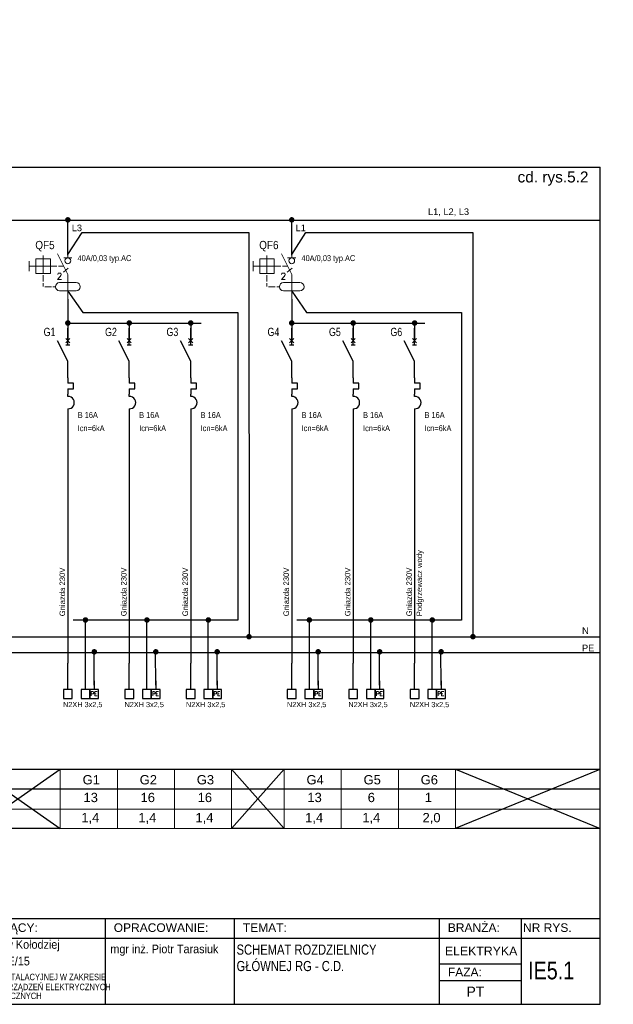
# Model space of a CAD drawing. Header units: millimetres. Extents: x 83969 to 164243, y -22860 to 4849.
# Tile 10 of 116: x 163442 to 163496, y -22670 to -22581. Entities that reach past the tile are written whole.
import ezdxf
from ezdxf.enums import TextEntityAlignment as Align

# ---------------------------------------------------------------- set-up
doc = ezdxf.new("R2010")
doc.units = ezdxf.units.MM
doc.linetypes.add('DASHED', pattern=[19.05, 12.7, -6.35])
doc.layers.get('0').update_dxf_attribs({"color": 251, "lineweight": 0})
for name, color, linetype in [('! GB N', 5, 'Continuous'), ('! GB Odbiory', 7, 'Continuous'), ('! GB Opis', 7, 'Continuous'), ('! GB PE', 96, 'Continuous'), ('! GB Przewody', 7, 'Continuous'), ('! GB Zabezpieczenia', 7, 'Continuous'), ('!TABELKA', 7, 'Continuous'), ('2DE_TXTART', 7, 'Continuous'), ('2DE_TXTCAR', 7, 'Continuous'), ('2DE_TXTFUN', 7, 'Continuous'), ('2DE_TXTLNK', 7, 'Continuous'), ('2DE_TXTMAN', 7, 'Continuous'), ('2DE_TXTNUM', 7, 'Continuous'), ('2DE_TXTORD', 7, 'Continuous'), ('2DE_TXTOTH', 7, 'Continuous'), ('2DE_TXTPFN', 7, 'Continuous'), ('2DE_TXTPIN', 7, 'Continuous'), ('B_strefy', 253, 'Continuous'), ('ROZDZIELNICE', 7, 'Continuous')]:
    doc.layers.add(name, color=color, linetype=linetype)
for name, color, linetype, lineweight in [('2DE_OBJ_Hager', 7, 'Continuous', 18), ('E_schematy 2', 3, 'Continuous', 20), ('E_TXT', 3, 'Continuous', 25), ('kreskowanie ściany', 251, 'Continuous', 0), ('TABELA', 7, 'Continuous', 0)]:
    doc.layers.add(name, color=color, linetype=linetype, lineweight=lineweight)
doc.styles.add('Arial', font='arial.ttf')
doc.styles.add('CP_ATTR', font='ROMANS.SHX')
doc.styles.add('CP_ELATT', font='cp_simplex.shx')
doc.styles.add('CP_ELATT_IT', font='cp_simplex.shx', dxfattribs={"oblique": 15})
doc.styles.add('Romans', font='romans.shx', dxfattribs={"width": 0.8})
doc.styles.get("Standard").update_dxf_attribs({"font": 'arial.ttf'})

# ---------------------------------------------------------------- blocks, each defined once
blk = doc.blocks.new('ramka A4')
at = {"linetype": 'ByBlock', "ltscale": 10}
blk.add_line((7.46, 199.45), (7.46, 205.66), dxfattribs=at)
for p, q in [((0.08, 0), (0.08, 195)), ((0.08, 195), (287.46, 195)), ((287.46, 0), (287.46, 195)), ((0.08, 20), (287.46, 20)), ((89.13, 20), (89.13, 0)), ((130.5, 20), (130.5, 0)), ((172.08, 20), (172.08, 0)), ((202.17, 20), (202.17, 0)), ((249.93, 20), (249.93, 0)), ((269.04, 20), (269.04, 0)), ((0.08, 15.39), (287.46, 15.39)), ((0.08, 0), (287.46, 0))]:
    blk.add_line(p, q)
for points in [[(249.93, 9.44), (269.04, 9.44)], [(249.93, 5.53), (269.04, 5.53)]]:
    blk.add_lwpolyline(points)
at = {"layer": '!TABELKA', "style": 'Arial'}
for s, height, width, p in [('DOSTOSOWANIE BUDYNKU DO OBOWIĄZUJĄCYCH PRZEPISÓW  Z ZAKRESU ', 1.9, 0.8, (1.3, 12.7)), ('mgr inż. Ireneusz Lewczuk', 2, 0.9, (89.41, 12.16)), ('mgr inż. Wiesław Kołodziej', 2, 0.9, (131.59, 12.94)), ('mgr inż. Piotr Tarasiuk', 2, 0.9, (173.3, 11.9)), ('OCHRONY P.POŻ  w ramach zadania p/n:  „Modernizacja obiektów użytkowanych przez ', 1.9, 0.8, (1.3, 10.19)), ('Mazowiecki Urząd Wojewódzki w Warszawie” ul. 11go Listopada 2; 05-220 Zielonka ', 1.9, 0.8, (1.3, 7.67)), ('MAZ/0390/POOE/08', 2, 0.9, (89.3, 8.42)), ('MAZ/0315/POOE/15', 2, 0.9, (131.47, 9.06)), ('DZ. EW. NR 7; 8; 9; 10; 11; 12; 13; 14 obr. 5-20-07 nr obrębu: 0030; nazwa jedn: 143404_1', 1.9, 0.8, (1.3, 4.84)), ('W SPECJALNOŚCI INSTALACYJNEJ W ZAKRESIE ', 1.5, 0.8, (89.57, 5.62)), ('W SPECJALNOŚCI INSTALACYJNEJ W ZAKRESIE ', 1.5, 0.8, (131.3, 5.62)), ('SIECI, INSTALACJI I URZĄDZEŃ ELEKTRYCZNYCH ', 1.5, 0.8, (89.57, 3.29)), ('SIECI, INSTALACJI I URZĄDZEŃ ELEKTRYCZNYCH ', 1.5, 0.8, (131.3, 3.29)), ('I ELEKTROENERGETYCZNYCH', 1.5, 0.8, (89.57, 1.22)), ('I ELEKTROENERGETYCZNYCH', 1.5, 0.8, (131.3, 1.22))]:
    blk.add_text(s, height=height, dxfattribs=dict(at, width=width)).set_placement(p)
at = {"style": 'Arial'}
for s, p in [('OBIEKT:', (1.49, 16.86)), ('PROJEKTANT:', (91.09, 16.86)), ('SPRZWDZAJĄCY:', (132.8, 16.86)), ('OPRACOWANIE:', (174.08, 16.86)), ('TEMAT:', (204.17, 16.86)), ('BRANŻA:', (251.93, 16.86)), ('NR RYS.', (269.46, 16.86)), ('FAZA:', (251.94, 6.5))]:
    blk.add_text(s, height=2, dxfattribs=at).set_placement(p)
blk = doc.blocks.new('cpelv_niec07_ns0026h')
for p, q in [((0, 2.5), (0, 7.5)), ((0, -2.5), (-3.12, 3.75)), ((0.62, 4.38), (-0.63, 3.12)), ((-0.63, 4.38), (0.62, 3.12)), ((-0.63, 2.5), (0.62, 2.5)), ((0, -7.5), (0, -2.5)), ((0, -7.5), (0, -9.15)), ((1.7, -9.15), (0, -9.15)), ((0, -10.85), (1.7, -10.85)), ((0, -10.85), (0, -12.5)), ((1.7, -10.85), (1.7, -9.15)), ((0, -13.12), (0, -12.5)), ((0, -16.87), (0, -17.5))]:
    blk.add_line(p, q)
at = {"linetype": 'Continuous'}
blk.add_line((0, -17.5), (0, -22.5), dxfattribs=at)
blk.add_arc((0.06, -15), 1.88, 268.2798, 91.7202)
at = {"linetype": 'ByBlock', "style": 'CP_ELATT_IT', "flags": 9}
for tag in ['VOLTAGE', 'IP', 'CURRENT', 'EL-STATUS', 'POWER', 'PRODUCT-TYPE', 'NUMBER', 'GROUP', 'NAME']:
    blk.add_attdef(tag, (1, 0.94), '', height=0.1, dxfattribs=at)
at = {"layer": '2DE_TXTART', "linetype": 'ByBlock', "style": 'CP_ELATT', "width": 0.9, "flags": 8}
blk.add_attdef('ARTICLE', (3, 5.14), '', height=1.8, dxfattribs=at)
at = {"layer": '2DE_TXTCAR', "linetype": 'ByBlock', "style": 'CP_ELATT', "width": 0.8, "flags": 8}
blk.add_attdef('CHARACTER', text='', height=2.5, dxfattribs=at).set_placement((-4, -6.86), align=Align.RIGHT)
at = {"layer": '2DE_TXTFUN', "linetype": 'ByBlock', "style": 'CP_ELATT', "width": 0.9, "flags": 8}
blk.add_attdef('FUNCTION', (3, -3.86), '', height=1.8, dxfattribs=at)
at = {"layer": '2DE_TXTLNK', "linetype": 'ByBlock', "style": 'CP_ELATT_IT', "oblique": 15, "width": 0.8, "flags": 8}
blk.add_attdef('LINK', text='', height=2.5, dxfattribs=at).set_placement((-4, -10.86), align=Align.RIGHT)
at = {"layer": '2DE_TXTMAN', "linetype": 'ByBlock', "style": 'CP_ELATT', "width": 0.9, "flags": 8}
blk.add_attdef('PRODUCER', (3, 2.14), '', height=1.8, dxfattribs=at)
at = {"layer": '2DE_TXTNUM', "linetype": 'ByBlock', "style": 'CP_ELATT', "width": 0.8, "flags": 8}
blk.add_attdef('TAG', text='', height=2.5, dxfattribs=at).set_placement((-4, 5.14), align=Align.RIGHT)
at = {"layer": '2DE_TXTORD', "linetype": 'ByBlock', "style": 'CP_ELATT', "width": 0.9, "flags": 8}
blk.add_attdef('ORDER-NO', (3, -0.86), '', height=1.8, dxfattribs=at)
at = {"layer": '2DE_TXTOTH', "linetype": 'ByBlock', "style": 'CP_ELATT', "width": 0.9, "flags": 8}
blk.add_attdef('OTHER', (3, -6.86), '', height=1.8, dxfattribs=at)
at = {"layer": '2DE_TXTPFN', "linetype": 'ByBlock', "style": 'CP_ELATT', "width": 0.8, "flags": 8}
blk.add_attdef('CF1', (0.5, 8), '', height=1.8, dxfattribs=at)
blk.add_attdef('CF2', text='', height=1.8, dxfattribs=at).set_placement((0.5, -23), align=Align.TOP_LEFT)
at = {"layer": '2DE_TXTPIN', "linetype": 'ByBlock', "style": 'CP_ELATT', "width": 0.8, "flags": 8}
blk.add_attdef('CP1', (-0.8, 5.5), '', height=1.8, rotation=90, dxfattribs=at)
blk.add_attdef('CP2', text='', height=1.8, rotation=90, dxfattribs=at).set_placement((-0.8, -20.5), align=Align.RIGHT)
blk = doc.blocks.new('LISTWA 1_N_PE')
for p, q in [((0, -24), (0, 0)), ((16, -24), (16, -8)), ((24, -16), (24, -24))]:
    blk.add_line(p, q)
for points in [[(-4, -32), (4, -32), (4, -24), (-4, -24)], [(12, -32), (20, -32), (20, -24), (12, -24)], [(20, -32), (28, -32), (28, -24), (20, -24)]]:
    blk.add_lwpolyline(points, close=True)
at = {"style": 'Romans', "width": 0.8}
blk.add_text('PE', height=4, dxfattribs=at).set_placement((20.73, -29.79))
at = {"width": 0.75}
blk.add_attdef('N', (12.85, -30.3), '', height=4, dxfattribs=at)
for tag, p in [('PRZEWÓD', (-4.36, -39.93)), ('MOC', (6.8, -47.63))]:
    blk.add_attdef(tag, p, '', height=4.75)
at = {"flags": 4}
blk.add_attdef('NR ', (9.64, -55.59), '', height=4.75, dxfattribs=at)
blk = doc.blocks.new('A$C61F7E6F3')
blk.add_line((-37.5, 0), (37.5, 0))
blk.add_circle((0, -26.5), 26.5)
blk = doc.blocks.new('cpelv_eiec07_ns0023_p1')
for p, q in [((0, 7.5), (0, 2.5)), ((-7.5, 2.2), (-7.5, 3.2)), ((0, -2.5), (-3.12, 3.75)), ((-11.7, 1.5), (-11.7, -1.5)), ((-11.7, 0), (-9.7, 0)), ((-9.7, 0), (-5.3, 0)), ((-7.5, 2.2), (-7.5, -2.2)), ((-5.3, 0), (-3.3, 0)), ((-2.8, 0), (-1.25, 0)), ((-7.5, -4.7), (-7.5, -2.7)), ((-1.36, -1.85), (0.11, -0.65)), ((0, -2.5), (0, -10)), ((-7.5, -6.2), (-7.5, -5.2)), ((-2.5, -5), (2.5, -5)), ((-7, -6.25), (-5, -6.25)), ((-4.5, -6.25), (-3.75, -6.25)), ((2.5, -7.5), (-2.5, -7.5))]:
    blk.add_line(p, q)
blk.add_lwpolyline([(-9.7, -2.2), (-5.3, -2.2), (-5.3, 2.2), (-9.7, 2.2)], close=True)
for centre, start, end in [((-2.5, -6.25), 90, 270), ((2.5, -6.25), 270, 90)]:
    blk.add_arc(centre, 1.25, start, end)
at = {"xscale": 0.03333333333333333, "yscale": 0.03333333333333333, "zscale": 0.03333333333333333}
blk.add_blockref('A$C61F7E6F3', (0, 2.5), dxfattribs=at)
at = {"style": 'CP_ATTR'}
blk.add_text('2', height=2, dxfattribs=at).set_placement((-3.4, -4.09))
at = {"linetype": 'ByBlock', "style": 'CP_ELATT', "flags": 9}
for tag in ['VOLTAGE', 'TEXT_01', 'NAME', 'GROUP', 'NUMBER', 'PRODUCT-TYPE', 'POWER', 'EL-STATUS', 'CURRENT', 'IP', 'PRODUCER']:
    blk.add_attdef(tag, (1, -1.56), '', height=0.1, dxfattribs=at)
at = {"layer": '2DE_TXTART', "linetype": 'ByBlock', "style": 'CP_ELATT', "width": 0.6, "flags": 8}
for tag, p in [('ARTICLE', (4, 3.55)), ('ARTICLE-1', (4, 0.55)), ('ARTICLE-2', (4, -2.45))]:
    blk.add_attdef(tag, p, '', height=1.8, dxfattribs=at)
at = {"layer": '2DE_TXTCAR', "linetype": 'ByBlock', "style": 'CP_ELATT', "width": 0.6, "flags": 8}
blk.add_attdef('CHARACTER', text='', height=1.8, dxfattribs=at).set_placement((-9, -5.45), align=Align.RIGHT)
at = {"layer": '2DE_TXTFUN', "linetype": 'ByBlock', "style": 'CP_ELATT', "width": 0.6, "flags": 8}
blk.add_attdef('FUNCTION', (4, -5.45), '', height=1.8, dxfattribs=at)
at = {"layer": '2DE_TXTLNK', "linetype": 'ByBlock', "style": 'CP_ELATT_IT', "oblique": 15, "width": 0.6, "flags": 8}
blk.add_attdef('LINK', text='', height=1.8, dxfattribs=at).set_placement((-9, -8.45), align=Align.RIGHT)
at = {"layer": '2DE_TXTNUM', "linetype": 'ByBlock', "style": 'CP_ELATT', "width": 0.6, "flags": 8}
blk.add_attdef('TAG', text='', height=2.5, dxfattribs=at).set_placement((-4, 5.14), align=Align.RIGHT)
at = {"layer": '2DE_TXTORD', "linetype": 'ByBlock', "style": 'CP_ELATT', "width": 0.6, "flags": 8}
blk.add_attdef('ORDER-NO', (4, 6.55), '', height=1.8, dxfattribs=at)
at = {"layer": '2DE_TXTOTH', "linetype": 'ByBlock', "style": 'CP_ELATT', "width": 0.6, "flags": 8}
blk.add_attdef('OTHER', (4, -8.45), '', height=1.8, dxfattribs=at)
at = {"layer": '2DE_TXTPFN', "linetype": 'ByBlock', "style": 'CP_ELATT', "width": 0.6, "flags": 8}
blk.add_attdef('CF1', (0.5, 8), '', height=1.8, dxfattribs=at)
blk.add_attdef('CF2', text='', height=1.8, dxfattribs=at).set_placement((0.5, -10.5), align=Align.TOP_LEFT)
at = {"layer": '2DE_TXTPIN', "linetype": 'ByBlock', "style": 'CP_ELATT', "width": 0.6, "flags": 8}
blk.add_attdef('CP1', (-0.8, 5.5), '', height=1.8, rotation=90, dxfattribs=at)
blk.add_attdef('CP2', text='', height=1.8, rotation=90, dxfattribs=at).set_placement((-0.8, -9), align=Align.RIGHT)

msp = doc.modelspace()

# ---------------------------------------------------------------- hatches: boundary and pattern name
at = {"layer": 'kreskowanie ściany', "ltscale": 20}
h = msp.add_hatch(dxfattribs=at)
h.set_pattern_fill('ANSI31', color=256, scale=1.111111, angle=90, style=0)
h.set_pattern_definition([(45, (194989.986, -78415.222), (2.49451559, -2.49451559), [])])
h.paths.add_polyline_path([(163545.741, -22593.8), (163545.741, -22580.829), (163537.741, -22583.954), (163537.741, -22593.8)])
h.paths.add_polyline_path([(163537.741, -22583.954), (163537.741, -22593.8), (163545.741, -22593.8), (163545.741, -22580.829)])
h.paths.add_polyline_path([(163500.741, -22583.954), (163492.741, -22580.829), (163492.741, -22593.8), (163500.741, -22593.8)])
h.paths.add_polyline_path([(163492.741, -22593.8), (163500.741, -22593.8), (163500.741, -22583.954), (163492.741, -22580.829)])

# ---------------------------------------------------------------- linework, layer by layer
at = {"layer": '! GB N', "ltscale": 2}
msp.add_line((163382.849, -22636.885), (163494.927, -22636.885), dxfattribs=at)
at = {"layer": '! GB N'}
for points in [[(163446.537, -22602.171), (163447.831, -22600.173), (163462.995, -22600.175), (163463.001, -22636.714)], [(163466.883, -22602.171), (163468.177, -22600.173), (163483.341, -22600.175), (163483.347, -22636.714)], [(163446.537, -22605.484), (163447.89, -22607.438), (163461.971, -22607.438), (163461.971, -22635.368), (163447.012, -22635.368)], [(163466.883, -22605.484), (163468.237, -22607.438), (163482.317, -22607.438), (163482.317, -22635.368), (163467.358, -22635.368)]]:
    msp.add_lwpolyline(points, dxfattribs=at)
at = {"layer": '! GB N', "color": 5, "linetype": 'DASHED', "ltscale": 2, "const_width": 0.25}
for points in [[(163448.014, -22635.365, 1), (163448.264, -22635.365, 1)], [(163453.598, -22635.365, 1), (163453.848, -22635.365, 1)], [(163459.181, -22635.365, 1), (163459.431, -22635.365, 1)], [(163468.36, -22635.365, 1), (163468.61, -22635.365, 1)], [(163473.944, -22635.365, 1), (163474.194, -22635.365, 1)], [(163479.528, -22635.365, 1), (163479.778, -22635.365, 1)], [(163462.876, -22636.884, 1), (163463.126, -22636.884, 1)], [(163483.222, -22636.884, 1), (163483.472, -22636.884, 1)]]:
    msp.add_lwpolyline(points, format="xyb", close=True, dxfattribs=at)
at = {"layer": '! GB PE', "ltscale": 2}
msp.add_line((163382.849, -22638.317), (163494.927, -22638.326), dxfattribs=at)
at = {"layer": '! GB Przewody'}
for p, q in [((163446.537, -22600.966), (163446.537, -22598.977)), ((163446.537, -22602.219), (163446.537, -22599.102)), ((163466.883, -22600.966), (163466.883, -22598.977)), ((163466.883, -22602.219), (163466.883, -22599.102)), ((163446.537, -22606.234), (163446.537, -22609.99)), ((163466.883, -22606.234), (163466.883, -22609.99)), ((163446.537, -22608.386), (163458.642, -22608.386)), ((163452.12, -22608.386), (163452.12, -22609.99)), ((163457.704, -22608.386), (163457.704, -22609.99)), ((163466.883, -22608.386), (163478.989, -22608.386)), ((163472.467, -22608.386), (163472.467, -22609.99)), ((163478.05, -22608.386), (163478.05, -22609.99)), ((163446.537, -22617.862), (163446.537, -22639.292)), ((163452.12, -22617.862), (163452.12, -22639.292)), ((163457.704, -22617.862), (163457.704, -22639.292)), ((163466.883, -22617.862), (163466.883, -22639.292)), ((163472.467, -22617.862), (163472.467, -22639.292)), ((163478.05, -22617.862), (163478.05, -22639.292))]:
    msp.add_line(p, q, dxfattribs=at)
at = {"layer": '! GB Przewody', "const_width": 0.25}
for points in [[(163446.412, -22599.013, 1), (163446.662, -22599.013, 1)], [(163466.758, -22599.013, 1), (163467.008, -22599.013, 1)], [(163446.412, -22608.386, 1), (163446.662, -22608.386, 1)], [(163451.995, -22608.386, 1), (163452.245, -22608.386, 1)], [(163457.579, -22608.386, 1), (163457.829, -22608.386, 1)], [(163466.758, -22608.386, 1), (163467.008, -22608.386, 1)], [(163472.342, -22608.386, 1), (163472.592, -22608.386, 1)], [(163477.925, -22608.386, 1), (163478.175, -22608.386, 1)], [(163448.817, -22638.258, 1), (163449.067, -22638.258, 1)], [(163454.401, -22638.258, 1), (163454.651, -22638.258, 1)], [(163459.985, -22638.258, 1), (163460.235, -22638.258, 1)], [(163469.164, -22638.258, 1), (163469.414, -22638.258, 1)], [(163474.748, -22638.258, 1), (163474.998, -22638.258, 1)], [(163480.331, -22638.258, 1), (163480.581, -22638.258, 1)]]:
    msp.add_lwpolyline(points, format="xyb", close=True, dxfattribs=at)
at = {"layer": '! GB Przewody'}
for points in [[(163382.817, -22599.031), (163494.927, -22599.031)], [(163448.137, -22640.092), (163448.137, -22635.365)], [(163453.72, -22640.092), (163453.72, -22635.365)], [(163459.304, -22640.092), (163459.304, -22635.365)], [(163468.483, -22640.092), (163468.483, -22635.365)], [(163474.067, -22640.092), (163474.067, -22635.365)], [(163479.65, -22640.092), (163479.65, -22635.365)], [(163448.937, -22641.292), (163448.93, -22638.197)], [(163454.52, -22641.292), (163454.514, -22638.197)], [(163460.104, -22641.292), (163460.097, -22638.197)], [(163469.283, -22641.292), (163469.276, -22638.197)], [(163474.867, -22641.292), (163474.86, -22638.197)], [(163480.45, -22641.292), (163480.444, -22638.197)]]:
    msp.add_lwpolyline(points, dxfattribs=at)
at = {"layer": 'B_strefy', "color": 7, "linetype": 'Continuous'}
msp.add_line((163382.849, -22650.71), (163494.927, -22650.71), dxfattribs=at)
at = {"layer": 'E_schematy 2', "color": 7, "linetype": 'Continuous'}
for p, q in [((163445.852, -22648.905), (163445.852, -22654.306)), ((163451.04, -22648.905), (163451.04, -22654.271)), ((163451.04, -22648.905), (163451.04, -22654.306)), ((163456.228, -22648.905), (163456.228, -22654.271)), ((163456.228, -22648.905), (163456.228, -22654.306)), ((163461.416, -22648.905), (163461.416, -22654.271)), ((163461.416, -22648.905), (163461.416, -22654.306)), ((163466.199, -22648.905), (163466.199, -22654.306)), ((163471.386, -22648.905), (163471.386, -22654.271)), ((163471.386, -22648.905), (163471.386, -22654.306)), ((163476.574, -22648.905), (163476.574, -22654.271)), ((163476.574, -22648.905), (163476.574, -22654.306)), ((163481.762, -22648.905), (163481.762, -22654.271)), ((163481.762, -22648.905), (163481.762, -22654.306)), ((163382.849, -22650.71), (163494.927, -22650.71)), ((163382.849, -22650.71), (163494.927, -22650.71)), ((163382.849, -22652.54), (163494.927, -22652.54)), ((163382.849, -22654.306), (163494.927, -22654.306))]:
    msp.add_line(p, q, dxfattribs=at)
at = {"layer": 'ROZDZIELNICE'}
for points in [[(163382.849, -22648.905), (163494.927, -22648.905)], [(163438.106, -22648.905), (163445.852, -22654.306), (163438.106, -22654.306), (163445.852, -22648.905)], [(163461.416, -22648.905), (163466.199, -22654.306), (163461.416, -22654.306), (163466.199, -22648.905)], [(163481.762, -22648.905), (163494.927, -22654.306), (163481.762, -22654.271), (163494.927, -22648.905)]]:
    msp.add_lwpolyline(points, dxfattribs=at)

# ---------------------------------------------------------------- block references
at = {"layer": '! GB Odbiory'}
ref = msp.add_blockref('LISTWA 1_N_PE', (163446.537, -22639.292), dxfattribs=dict(at, xscale=0.1, yscale=0.1, zscale=0.1))
ref.add_attrib('PRZEWÓD', 'N2XH 3x2,5', (163446.101, -22643.285), dxfattribs={"layer": '0', "height": 0.4752, "style": 'Arial'})
ref = msp.add_blockref('LISTWA 1_N_PE', (163452.12, -22639.292), dxfattribs=dict(at, xscale=0.1, yscale=0.1, zscale=0.1))
ref.add_attrib('PRZEWÓD', 'N2XH 3x2,5', (163451.685, -22643.285), dxfattribs={"layer": '0', "height": 0.4752, "style": 'Arial'})
ref = msp.add_blockref('LISTWA 1_N_PE', (163457.704, -22639.292), dxfattribs=dict(at, xscale=0.1, yscale=0.1, zscale=0.1))
ref.add_attrib('PRZEWÓD', 'N2XH 3x2,5', (163457.268, -22643.286), dxfattribs={"layer": '0', "height": 0.4752, "style": 'Arial'})
ref = msp.add_blockref('LISTWA 1_N_PE', (163466.883, -22639.292), dxfattribs=dict(at, xscale=0.1, yscale=0.1, zscale=0.1))
ref.add_attrib('PRZEWÓD', 'N2XH 3x2,5', (163466.447, -22643.285), dxfattribs={"layer": '0', "height": 0.4752, "style": 'Arial'})
ref = msp.add_blockref('LISTWA 1_N_PE', (163472.467, -22639.292), dxfattribs=dict(at, xscale=0.1, yscale=0.1, zscale=0.1))
ref.add_attrib('PRZEWÓD', 'N2XH 3x2,5', (163472.031, -22643.285), dxfattribs={"layer": '0', "height": 0.4752, "style": 'Arial'})
ref = msp.add_blockref('LISTWA 1_N_PE', (163478.05, -22639.292), dxfattribs=dict(at, xscale=0.1, yscale=0.1, zscale=0.1))
ref.add_attrib('PRZEWÓD', 'N2XH 3x2,5', (163477.615, -22643.286), dxfattribs={"layer": '0', "height": 0.4752, "style": 'Arial'})
at = {"layer": '! GB Zabezpieczenia'}
ref = msp.add_blockref('cpelv_niec07_ns0026h', (163446.537, -22611.115), dxfattribs=dict(at, xscale=0.3, yscale=0.3, zscale=0.3))
ref.add_attrib('TAG', 'G1', dxfattribs={"layer": '2DE_TXTNUM', "color": 7, "linetype": 'ByBlock', "height": 0.75, "style": 'CP_ELATT', "width": 0.8, "flags": 8}).set_placement((163445.408, -22609.572), align=Align.RIGHT)
ref.add_attrib('ARTICLE', 'B 16A', (163447.437, -22617.012), dxfattribs={"layer": '2DE_TXTART', "color": 7, "linetype": 'ByBlock', "height": 0.54, "style": 'CP_ELATT', "width": 0.9, "flags": 8})
ref.add_attrib('PRODUCER', 'Icn=6kA', (163447.437, -22618.211), dxfattribs={"layer": '2DE_TXTMAN', "color": 7, "linetype": 'ByBlock', "height": 0.54, "style": 'CP_ELATT', "width": 0.9, "flags": 8})
ref = msp.add_blockref('cpelv_niec07_ns0026h', (163452.12, -22611.115), dxfattribs=dict(at, xscale=0.3, yscale=0.3, zscale=0.3))
ref.add_attrib('TAG', 'G2', dxfattribs={"layer": '2DE_TXTNUM', "color": 7, "linetype": 'ByBlock', "height": 0.75, "style": 'CP_ELATT', "width": 0.8, "flags": 8}).set_placement((163450.992, -22609.572), align=Align.RIGHT)
ref.add_attrib('ARTICLE', 'B 16A', (163453.02, -22617.012), dxfattribs={"layer": '2DE_TXTART', "color": 7, "linetype": 'ByBlock', "height": 0.54, "style": 'CP_ELATT', "width": 0.9, "flags": 8})
ref.add_attrib('PRODUCER', 'Icn=6kA', (163453.02, -22618.211), dxfattribs={"layer": '2DE_TXTMAN', "color": 7, "linetype": 'ByBlock', "height": 0.54, "style": 'CP_ELATT', "width": 0.9, "flags": 8})
ref = msp.add_blockref('cpelv_niec07_ns0026h', (163457.704, -22611.115), dxfattribs=dict(at, xscale=0.3, yscale=0.3, zscale=0.3))
ref.add_attrib('TAG', 'G3', dxfattribs={"layer": '2DE_TXTNUM', "color": 7, "linetype": 'ByBlock', "height": 0.75, "style": 'CP_ELATT', "width": 0.8, "flags": 8}).set_placement((163456.575, -22609.572), align=Align.RIGHT)
ref.add_attrib('ARTICLE', 'B 16A', (163458.604, -22617.012), dxfattribs={"layer": '2DE_TXTART', "color": 7, "linetype": 'ByBlock', "height": 0.54, "style": 'CP_ELATT', "width": 0.9, "flags": 8})
ref.add_attrib('PRODUCER', 'Icn=6kA', (163458.604, -22618.211), dxfattribs={"layer": '2DE_TXTMAN', "color": 7, "linetype": 'ByBlock', "height": 0.54, "style": 'CP_ELATT', "width": 0.9, "flags": 8})
ref = msp.add_blockref('cpelv_niec07_ns0026h', (163466.883, -22611.115), dxfattribs=dict(at, xscale=0.3, yscale=0.3, zscale=0.3))
ref.add_attrib('TAG', 'G4', dxfattribs={"layer": '2DE_TXTNUM', "color": 7, "linetype": 'ByBlock', "height": 0.75, "style": 'CP_ELATT', "width": 0.8, "flags": 8}).set_placement((163465.754, -22609.572), align=Align.RIGHT)
ref.add_attrib('ARTICLE', 'B 16A', (163467.783, -22617.012), dxfattribs={"layer": '2DE_TXTART', "color": 7, "linetype": 'ByBlock', "height": 0.54, "style": 'CP_ELATT', "width": 0.9, "flags": 8})
ref.add_attrib('PRODUCER', 'Icn=6kA', (163467.783, -22618.211), dxfattribs={"layer": '2DE_TXTMAN', "color": 7, "linetype": 'ByBlock', "height": 0.54, "style": 'CP_ELATT', "width": 0.9, "flags": 8})
ref = msp.add_blockref('cpelv_niec07_ns0026h', (163472.467, -22611.115), dxfattribs=dict(at, xscale=0.3, yscale=0.3, zscale=0.3))
ref.add_attrib('TAG', 'G5', dxfattribs={"layer": '2DE_TXTNUM', "color": 7, "linetype": 'ByBlock', "height": 0.75, "style": 'CP_ELATT', "width": 0.8, "flags": 8}).set_placement((163471.338, -22609.572), align=Align.RIGHT)
ref.add_attrib('ARTICLE', 'B 16A', (163473.367, -22617.012), dxfattribs={"layer": '2DE_TXTART', "color": 7, "linetype": 'ByBlock', "height": 0.54, "style": 'CP_ELATT', "width": 0.9, "flags": 8})
ref.add_attrib('PRODUCER', 'Icn=6kA', (163473.367, -22618.211), dxfattribs={"layer": '2DE_TXTMAN', "color": 7, "linetype": 'ByBlock', "height": 0.54, "style": 'CP_ELATT', "width": 0.9, "flags": 8})
ref = msp.add_blockref('cpelv_niec07_ns0026h', (163478.05, -22611.115), dxfattribs=dict(at, xscale=0.3, yscale=0.3, zscale=0.3))
ref.add_attrib('TAG', 'G6', dxfattribs={"layer": '2DE_TXTNUM', "color": 7, "linetype": 'ByBlock', "height": 0.75, "style": 'CP_ELATT', "width": 0.8, "flags": 8}).set_placement((163476.922, -22609.572), align=Align.RIGHT)
ref.add_attrib('ARTICLE', 'B 16A', (163478.95, -22617.012), dxfattribs={"layer": '2DE_TXTART', "color": 7, "linetype": 'ByBlock', "height": 0.54, "style": 'CP_ELATT', "width": 0.9, "flags": 8})
ref.add_attrib('PRODUCER', 'Icn=6kA', (163478.95, -22618.211), dxfattribs={"layer": '2DE_TXTMAN', "color": 7, "linetype": 'ByBlock', "height": 0.54, "style": 'CP_ELATT', "width": 0.9, "flags": 8})
at = {"layer": '!TABELKA', "xscale": 0.3900000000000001, "yscale": 0.3900000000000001, "zscale": 0.3900000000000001}
msp.add_blockref('ramka A4', (163382.817, -22670.283), dxfattribs=at)
at = {"layer": '2DE_OBJ_Hager'}
ref = msp.add_blockref('cpelv_eiec07_ns0023_p1', (163446.537, -22603.216), dxfattribs=dict(at, xscale=0.3, yscale=0.3, zscale=0.3))
ref.add_attrib('ARTICLE', '40A/0,03 typ.AC', (163447.423, -22602.762), dxfattribs={"layer": '2DE_TXTART', "linetype": 'ByBlock', "height": 0.54, "style": 'CP_ELATT', "width": 0.9, "flags": 8})
ref.add_attrib('TAG', 'QF5', dxfattribs={"layer": '2DE_TXTNUM', "linetype": 'ByBlock', "height": 0.75, "style": 'CP_ELATT', "width": 0.9, "flags": 8}).set_placement((163445.337, -22601.675), align=Align.RIGHT)
ref = msp.add_blockref('cpelv_eiec07_ns0023_p1', (163466.883, -22603.216), dxfattribs=dict(at, xscale=0.3, yscale=0.3, zscale=0.3))
ref.add_attrib('ARTICLE', '40A/0,03 typ.AC', (163467.769, -22602.762), dxfattribs={"layer": '2DE_TXTART', "linetype": 'ByBlock', "height": 0.54, "style": 'CP_ELATT', "width": 0.9, "flags": 8})
ref.add_attrib('TAG', 'QF6', dxfattribs={"layer": '2DE_TXTNUM', "linetype": 'ByBlock', "height": 0.75, "style": 'CP_ELATT', "width": 0.9, "flags": 8}).set_placement((163465.683, -22601.675), align=Align.RIGHT)

# ---------------------------------------------------------------- texts
at = {"layer": '! GB N', "color": 5, "style": 'Arial'}
msp.add_text('N', height=0.6, dxfattribs=at).set_placement((163493.265, -22636.632))
at = {"layer": '! GB Opis', "style": 'Arial'}
msp.add_text('cd. rys.5.2', height=1, dxfattribs=at).set_placement((163493.85, -22595.617), align=Align.RIGHT)
for s, p in [('Podgrzewacz wody', (163478.727, -22635.029)), ('Gniazda 230V', (163446.284, -22635.03)), ('Gniazda 230V', (163451.868, -22635.029)), ('Gniazda 230V', (163457.451, -22635.029)), ('Gniazda 230V', (163466.63, -22635.03)), ('Gniazda 230V', (163472.214, -22635.029)), ('Gniazda 230V', (163477.798, -22635.029))]:
    msp.add_text(s, height=0.5, rotation=90, dxfattribs=at).set_placement(p)
at = {"layer": '! GB PE', "color": 96, "style": 'Arial'}
msp.add_text('PE', height=0.6, dxfattribs=at).set_placement((163493.265, -22638.211))
at = {"layer": '! GB Przewody', "style": 'Arial'}
msp.add_text('L1, L2, L3', height=0.6, dxfattribs=at).set_placement((163479.271, -22598.573))
at = {"layer": '! GB Zabezpieczenia', "color": 1, "linetype": 'Continuous', "style": 'Arial'}
for s, p in [('L3', (163446.892, -22600.043)), ('L1', (163467.238, -22600.043))]:
    msp.add_text(s, height=0.6, dxfattribs=at).set_placement(p)
at = {"layer": 'E_TXT', "color": 7, "linetype": 'Continuous', "style": 'Arial'}
for s, height, p in [('G1', 0.8438, (163447.878, -22650.304)), ('G2', 0.8438, (163453.066, -22650.304)), ('G3', 0.8438, (163458.254, -22650.304)), ('G4', 0.8438, (163468.224, -22650.304)), ('G5', 0.8438, (163473.412, -22650.304)), ('G6', 0.8438, (163478.6, -22650.304)), ('13', 0.8438, (163447.958, -22651.913)), ('16', 0.8438, (163453.145, -22651.913)), ('16', 0.8438, (163458.333, -22651.913)), ('13', 0.8438, (163468.304, -22651.913)), ('6', 0.844, (163473.787, -22651.913)), ('1', 0.844, (163478.975, -22651.913)), ('1,4', 0.8438, (163447.758, -22653.744)), ('1,4', 0.8438, (163452.946, -22653.744)), ('1,4', 0.8438, (163458.133, -22653.744)), ('1,4', 0.8438, (163468.104, -22653.744)), ('1,4', 0.8438, (163473.292, -22653.744)), ('2,0', 0.8438, (163478.77, -22653.744))]:
    msp.add_text(s, height=height, dxfattribs=at).set_placement(p)
at = {"layer": 'TABELA', "style": 'Arial'}
for s, height, width, p in [('SCHEMAT ROZDZIELNICY ', 0.92198, 0.79, (163461.87, -22665.773)), ('GŁÓWNEJ RG - C.D.', 0.92198, 0.79, (163461.87, -22667.267)), ('IE5.1', 1.6065, 0.8, (163488.36, -22668.016))]:
    msp.add_text(s, height=height, dxfattribs=dict(at, width=width)).set_placement(p)
for s, height, p in [('ELEKTRYKA', 0.8, (163480.799, -22665.838)), ('PT', 0.922, (163482.752, -22669.595))]:
    msp.add_text(s, height=height, dxfattribs=at).set_placement(p)

doc.saveas('drawing.dxf')
